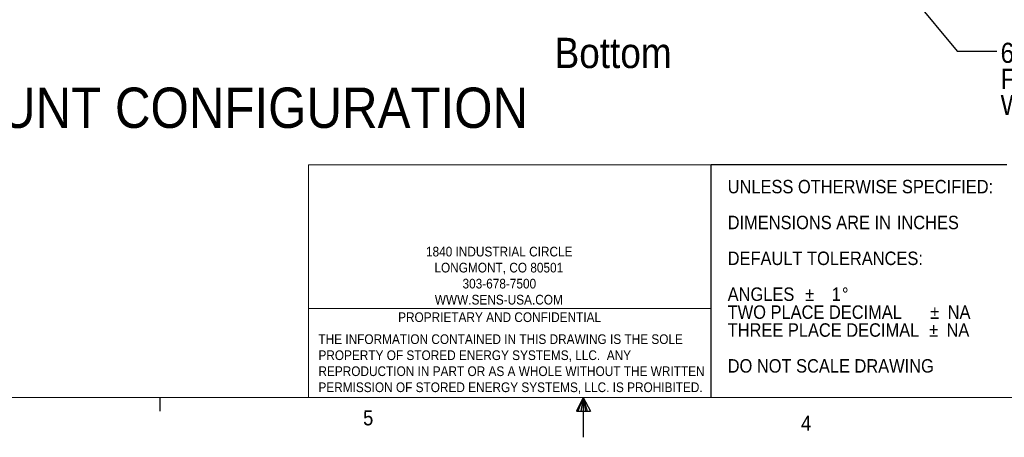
# Paper-space layout '2' of a CAD drawing. Header units: inches. Extents: x 1 to 109, y 1 to 85.
# Tile 2 of 136: x 38 to 68, y 1 to 14. Entities that reach past the tile are written whole.
import ezdxf

# ---------------------------------------------------------------- set-up
doc = ezdxf.new("R2010")
doc.units = ezdxf.units.IN
doc.header["$MEASUREMENT"] = 0
doc.layers.add('FORMAT', color=7, linetype='Continuous')
doc.styles.add('SLDTEXTSTYLE0', font='GOTHIC.TTF', dxfattribs={"width": 0.913})
doc.styles.add('SLDTEXTSTYLE1', font='GOTHIC.TTF', dxfattribs={"width": 0.913})
doc.styles.get("Standard").update_dxf_attribs({"font": 'GOTHIC.TTF'})
doc.dimstyles.new('SLDDIMSTYLE2', dxfattribs={"dimtxt": 0, "dimasz": 0.65, "dimexe": 0, "dimexo": 0.0625, "dimgap": 0, "dimtad": 0, "dimtih": 1, "dimtoh": 1, "dimdec": 0, "dimrnd": 1e-09, "dimzin": 0, "dimdsep": 46, "dimtxsty": 'Standard', "dimsah": 1, "dimcen": 0.09, "dimadec": 0, "dimazin": 0, "dimtfac": 0.65, "dimtdec": 0, "dimtofl": 0, "dimtmove": 0, "dimatfit": 3, "dimfxl": 1, "dimfrac": 2, "dimtolj": 1, "dimtzin": 0, "dimarcsym": 0})

# ---------------------------------------------------------------- blocks, each defined once
blk = doc.blocks.new('SW_NOTE_11')
at = {"layer": 'FORMAT', "color": 0, "ltscale": 5, "char_height": 0.3, "attachment_point": 1, "style": 'SLDTEXTSTYLE0'}
for s, insert in [('THE INFORMATION CONTAINED IN THIS DRAWING IS THE SOLE ', (0, 0.383)), ('PROPERTY OF STORED ENERGY SYSTEMS, LLC.  ANY ', (0, -0.114)), ('REPRODUCTION IN PART OR AS A WHOLE WITHOUT THE WRITTEN ', (0, -0.61)), ('PERMISSION OF STORED ENERGY SYSTEMS, LLC. IS PROHIBITED.', (0, -1.107))]:
    blk.add_mtext(s, dxfattribs=dict(at, insert=insert))
blk = doc.blocks.new('SW_NOTE_12')
at = {"layer": 'FORMAT', "color": 0, "ltscale": 5, "attachment_point": 1}
for s, insert, char_height, style in [('UNLESS OTHERWISE SPECIFIED:', (0, 0.532), 0.41667, 'SLDTEXTSTYLE0'), ('DIMENSIONS ARE IN ', (0, -0.579), 0.41667, 'SLDTEXTSTYLE0'), ('INCHES', (5.242, -0.579), 0.4167, 'SLDTEXTSTYLE1'), ('DEFAULT TOLERANCES:', (0, -1.69), 0.41667, 'SLDTEXTSTYLE0'), ('ANGLES  ', (0, -2.801), 0.4167, 'SLDTEXTSTYLE0'), ('%%p', (2.401, -2.801), 0.4167, 'SLDTEXTSTYLE0'), ('   1', (2.798, -2.801), 0.4167, 'SLDTEXTSTYLE0'), ('%%d', (3.541, -2.801), 0.4167, 'SLDTEXTSTYLE0'), ('TWO PLACE DECIMAL    ', (0, -3.357), 0.41667, 'SLDTEXTSTYLE0'), ('%%p', (6.278, -3.357), 0.4167, 'SLDTEXTSTYLE0'), (' NA', (6.675, -3.357), 0.4167, 'SLDTEXTSTYLE0'), ('THREE PLACE DECIMAL  ', (0, -3.912), 0.41667, 'SLDTEXTSTYLE0'), ('%%p', (6.242, -3.912), 0.4167, 'SLDTEXTSTYLE0'), (' NA', (6.639, -3.912), 0.4167, 'SLDTEXTSTYLE0'), ('DO NOT SCALE DRAWING', (0, -5.023), 0.41667, 'SLDTEXTSTYLE0')]:
    blk.add_mtext(s, dxfattribs=dict(at, insert=insert, char_height=char_height, style=style))
blk = doc.blocks.new('SW_NOTE_14')
at = {"layer": 'FORMAT', "color": 0, "ltscale": 5, "char_height": 0.3, "attachment_point": 2, "style": 'SLDTEXTSTYLE1'}
for s, insert in [('1840 INDUSTRIAL CIRCLE', (2.278, 0.383)), ('LONGMONT, CO 80501', (2.265, -0.114)), ('303-678-7500', (2.281, -0.61)), ('WWW.SENS-USA.COM', (2.265, -1.107))]:
    blk.add_mtext(s, dxfattribs=dict(at, insert=insert))
blk = doc.blocks.new('SW_NOTE_20')
at = {"layer": 'FORMAT', "color": 0, "ltscale": 5, "char_height": 0.625, "attachment_point": 1, "style": 'SLDTEXTSTYLE0'}
for s, insert in [('6 X ', (0.119, 0.267)), ('%%c', (1.55, 0.267)), (' .437 HOLE THRU', (2.493, 0.267)), ('FOR FLOOR MOUNTING', (0.119, -0.541)), ('WITH 3/8 IN HARDWARE', (0.119, -1.349))]:
    blk.add_mtext(s, dxfattribs=dict(at, insert=insert))

psp = doc.layouts.new('2')

# ---------------------------------------------------------------- linework, layer by layer
at = {"color": 1, "linetype": 'Continuous', "lineweight": 0, "ltscale": 5}
for p, q in [((59.0745, 9.2573), (46.5945, 9.2573)), ((46.5945, 9.2573), (46.5945, 2.053)), ((46.5945, 4.8075), (59.0745, 4.8075))]:
    psp.add_line(p, q, dxfattribs=at)
at = {"layer": 'FORMAT', "ltscale": 5}
for p, q in [((59.0745, 2.053), (59.0745, 9.2573)), ((68.2394, 9.2573), (59.0745, 9.2573)), ((41.9894, 2.053), (41.9894, 1.629)), ((55.1144, 2.053), (54.9045, 1.6249)), ((55.1144, 2.053), (54.9454, 1.6249)), ((55.1144, 2.053), (55.0428, 1.6249)), ((55.1144, 2.053), (55.335, 1.6249)), ((55.1144, 2.053), (55.2298, 1.6249)), ((55.1144, 2.053), (55.1791, 1.6249)), ((54.9045, 1.6249), (55.335, 1.6249))]:
    psp.add_line(p, q, dxfattribs=at)
at = {"layer": 'FORMAT', "lineweight": 0, "ltscale": 5}
psp.add_line((107.6144, 2.053), (2.6144, 2.053), dxfattribs=at)
at = {"layer": 'FORMAT', "color": 7, "ltscale": 5}
psp.add_line((55.1144, 2.053), (55.1144, 0.8145), dxfattribs=at)

# ---------------------------------------------------------------- block references
at = {"layer": 'FORMAT', "color": 1, "ltscale": 5}
psp.add_blockref('SW_NOTE_20', (67.926, 12.7741), dxfattribs=at)
at = {"layer": 'FORMAT', "color": 7, "ltscale": 5}
for name, p in [('SW_NOTE_12', (59.5891, 8.2589)), ('SW_NOTE_14', (50.2318, 6.3358)), ('SW_NOTE_11', (46.9075, 3.6221))]:
    psp.add_blockref(name, p, dxfattribs=at)

# ---------------------------------------------------------------- texts
at = {"color": 7, "linetype": 'Continuous', "lineweight": 0, "ltscale": 5, "insert": (54.2259, 13.1932), "char_height": 0.9375, "attachment_point": 1, "style": 'SLDTEXTSTYLE1'}
psp.add_mtext('Bottom', dxfattribs=at)
at = {"layer": 'FORMAT', "color": 7, "ltscale": 5}
for s, insert, char_height, attachment_point, style in [('FLOOR MOUNT CONFIGURATION', (41.1529, 11.6508), 1.25, 2, 'SLDTEXTSTYLE1'), ('PROPRIETARY AND CONFIDENTIAL', (52.521, 4.6863), 0.3, 2, 'SLDTEXTSTYLE1'), ('5', (48.2903, 1.6544), 0.4687, 1, 'SLDTEXTSTYLE0'), ('4', (61.8606, 1.4877), 0.4687, 1, 'SLDTEXTSTYLE0')]:
    psp.add_mtext(s, dxfattribs=dict(at, insert=insert, char_height=char_height, attachment_point=attachment_point, style=style))

# ---------------------------------------------------------------- leaders
at = {"layer": 'FORMAT', "color": 1, "ltscale": 5}
psp.add_leader([(63.5326, 16.6482), (66.6957, 12.7741), (67.926, 12.7741)], dimstyle='SLDDIMSTYLE2', dxfattribs=at)

doc.saveas('drawing.dxf')
